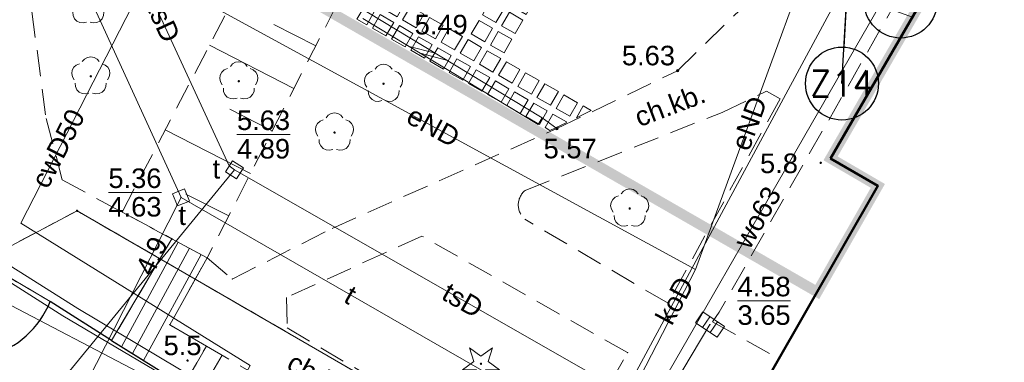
# Model space of a CAD drawing. Extents: x 5477758 to 5478338, y 5918296 to 5918502.
# Tile 54 of 138: x 5477916 to 5477954, y 5918420 to 5918433. Entities that reach past the tile are written whole.
import ezdxf
from ezdxf.enums import TextEntityAlignment as Align

# ---------------------------------------------------------------- set-up
doc = ezdxf.new("R2010")
doc.units = 0
doc.header["$PDSIZE"] = 0.75
for name, pattern in [('budynki akt$0$DASHED', [19.05, 12.7, -6.35]), ('L_0_06', [2, 1.5, -0.5]), ('PRZER1-1', [2, 1, -1]), ('PRZER2-1', [3, 2, -1]), ('PRZER3-1', [4, 3, -1])]:
    doc.linetypes.add(name, pattern=pattern)
doc.layers.get('0').update_dxf_attribs({"linetype": 'CONTINUOUS', "lineweight": 13})
for name, color, linetype, lineweight in [('0_PŁYTA CHODNIKOWA_BETONOWA', 7, 'CONTINUOUS', 0), ('0_WSPÓŁRZĘDNE_ODNOŚNIKI', 6, 'CONTINUOUS', 15), ('A_GRANICA OPRACOWANIA', 7, 'CONTINUOUS', 0), ('GEPPGD', 7, 'CONTINUOUS', 18), ('GESBZO', 7, 'CONTINUOUS', 50), ('GESDZI', 7, 'CONTINUOUS', 18), ('GESUZY', 96, 'PRZER1-1', 18), ('GSLKRW', 7, 'CONTINUOUS', 25), ('GSPPRB', 7, 'CONTINUOUS', 20), ('GSPRDI', 96, 'CONTINUOUS', 18), ('GSPRDL', 96, 'CONTINUOUS', 18), ('GSPWPN', 7, 'CONTINUOUS', 13), ('GSPWPN_O', 7, 'CONTINUOUS', 13), ('GSSDSO', 7, 'CONTINUOUS', 18), ('GSSKOA', 7, 'PRZER3-1', 18), ('GSSKOD', 7, 'PRZER2-1', 18), ('GSSKOD_O', 7, 'PRZER2-1', 18), ('GSSSCK', 7, 'CONTINUOUS', 18), ('GSSZSN', 7, 'PRZER2-1', 18), ('GULCPR', 212, 'CONTINUOUS', 18), ('GULCPR_O', 212, 'CONTINUOUS', 18), ('GULEPR', 1, 'CONTINUOUS', 18), ('GULEPR_O', 1, 'CONTINUOUS', 18), ('GULKPR', 36, 'CONTINUOUS', 18), ('GULKPR_O', 36, 'CONTINUOUS', 18), ('GULTPR', 30, 'CONTINUOUS', 18), ('GULTPR_O', 30, 'CONTINUOUS', 18), ('GULWPR', 5, 'CONTINUOUS', 18), ('GULWPR_O', 5, 'CONTINUOUS', 18), ('GUPIKP', 7, 'CONTINUOUS', 18), ('GUPIWZ', 7, 'CONTINUOUS', 18), ('GUPIWZ_O', 7, 'CONTINUOUS', 18), ('GUPKKS', 36, 'CONTINUOUS', 18), ('GUPPRZ', 7, 'CONTINUOUS', 18), ('GUPPRZ_O', 7, 'CONTINUOUS', 18), ('OT_Rzedna', 7, 'CONTINUOUS', 18), ('pomiar', 7, 'CONTINUOUS', 18), ('wysokosci', 7, 'CONTINUOUS', 18)]:
    doc.layers.add(name, color=color, linetype=linetype, lineweight=lineweight)
doc.styles.add('GEO-INFO', font='arial.ttf')
doc.styles.add('pktkecm$0$Punkty', font='simplex.shx', dxfattribs={"width": 0.8, "oblique": 10, "height": 1})
doc.styles.add('pktkecm$0$STANDARD', font='romans')
doc.dimstyles.new('pktkecm$0$ODNOŚNIKI', dxfattribs={"dimtxt": 17.5, "dimasz": 6, "dimexe": 7, "dimexo": 7, "dimgap": 7, "dimtad": 1, "dimtoh": 1, "dimdec": 0, "dimzin": 0, "dimdsep": 46, "dimtxsty": 'pktkecm$0$STANDARD', "dimblk": 'pktkecm$0$_Dot', "dimcen": 8, "dimdle": 7, "dimclrt": 2, "dimadec": 0, "dimazin": 0, "dimtfac": 1, "dimtdec": 0, "dimtofl": 0, "dimtmove": 0, "dimatfit": 3, "dimldrblk": 'pktkecm$0$_DotBlank', "dimfxl": 0, "dimtolj": 1, "dimtzin": 0, "dimarcsym": 0})

# ---------------------------------------------------------------- blocks, each defined once
blk = doc.blocks.new('EPPGN')
blk.add_hatch(color=0).paths.add_polyline_path([(0, -0.09), (0.027812, -0.085595), (0.052901, -0.072812), (0.072812, -0.052901), (0.085595, -0.027812), (0.09, 0), (0.085595, 0.027812), (0.072812, 0.052901), (0.052901, 0.072812), (0.027812, 0.085595), (0, 0.09), (-0.027812, 0.085595), (-0.052901, 0.072812), (-0.072812, 0.052901), (-0.085595, 0.027812), (-0.09, 0), (-0.085595, -0.027812), (-0.072812, -0.052901), (-0.052901, -0.072812), (-0.027812, -0.085595)])
blk = doc.blocks.new('POINT')
at = {"color": 0}
blk.add_point((0, 0), dxfattribs=at)
blk = doc.blocks.new('ODTN_2')
at = {"color": 0}
for points in [[(-1.5, -0.5), (0.5, 0.5)], [(-0.5, -0.5), (1.5, 0.5)]]:
    blk.add_lwpolyline(points, dxfattribs=at)
blk = doc.blocks.new('SPDIP')
blk.add_hatch(color=0).paths.add_polyline_path([(0, -0.09), (0.027812, -0.085595), (0.052901, -0.072812), (0.072812, -0.052901), (0.085595, -0.027812), (0.09, 0), (0.085595, 0.027812), (0.072812, 0.052901), (0.052901, 0.072812), (0.027812, 0.085595), (0, 0.09), (-0.027812, 0.085595), (-0.052901, 0.072812), (-0.072812, 0.052901), (-0.085595, 0.027812), (-0.09, 0), (-0.085595, -0.027812), (-0.072812, -0.052901), (-0.052901, -0.072812), (-0.027812, -0.085595)])
at = {"color": 0}
blk.add_lwpolyline([(0.544942, 0.177062), (1.426676, -0.463555), (0.336792, -0.463555), (0, -1.500096), (-0.336792, -0.463555), (-1.426676, -0.463555), (-0.544942, 0.177062), (-0.881734, 1.213603), (0, 0.572986), (0.881734, 1.213603)], close=True, dxfattribs=at)
blk = doc.blocks.new('KOLO')
blk.add_hatch(color=0).paths.add_polyline_path([(-0.5, 0), (-0.482963, -0.12941), (-0.433013, -0.25), (-0.353553, -0.353553), (-0.25, -0.433013), (-0.12941, -0.482963), (0, -0.5), (0.12941, -0.482963), (0.25, -0.433013), (0.353553, -0.353553), (0.433013, -0.25), (0.482963, -0.12941), (0.5, 0), (0.482963, 0.12941), (0.433013, 0.25), (0.353553, 0.353553), (0.25, 0.433013), (0.12941, 0.482963), (0, 0.5), (-0.12941, 0.482963), (-0.25, 0.433013), (-0.353553, 0.353553), (-0.433013, 0.25), (-0.482963, 0.12941)])
blk = doc.blocks.new('SUUS05')
at = {"color": 0}
blk.add_lwpolyline([(0.5, -0.25), (-0.5, -0.25), (-0.5, 0.25), (0.5, 0.25)], close=True, dxfattribs=at)
for points in [[(-0.175, -0.25), (-0.175, 0.25)], [(0.175, -0.25), (0.175, 0.25)]]:
    blk.add_lwpolyline(points, dxfattribs=at)
blk = doc.blocks.new('KWADRAT_NIEPRZEZR')
at = {"color": 0}
blk.add_lwpolyline([(-0.5, -0.5), (0.5, -0.5), (0.5, 0.5), (-0.5, 0.5)], close=True, dxfattribs=at)
blk = doc.blocks.new('SPDLP')
blk.add_hatch(color=0).paths.add_polyline_path([(0, -0.09), (0.027812, -0.085595), (0.052901, -0.072812), (0.072812, -0.052901), (0.085595, -0.027812), (0.09, 0), (0.085595, 0.027812), (0.072812, 0.052901), (0.052901, 0.072812), (0.027812, 0.085595), (0, 0.09), (-0.027812, 0.085595), (-0.052901, 0.072812), (-0.072812, 0.052901), (-0.085595, 0.027812), (-0.09, 0), (-0.085595, -0.027812), (-0.072812, -0.052901), (-0.052901, -0.072812), (-0.027812, -0.085595)])
at = {"color": 0}
for points in [[(-1.271938, -0.268652), (-1.40916, -0.048001), (-1.462858, 0.20623), (-1.426585, 0.463525), (-1.304695, 0.693003), (-1.11182, 0.867117), (-0.871109, 0.964971)], [(-0.648554, 1.126667), (-0.481106, 1.325358), (-0.255912, 1.454989), (0, 1.5), (0.255912, 1.454989), (0.481106, 1.325358), (0.648554, 1.126667)], [(0.871109, 0.964971), (1.11182, 0.867117), (1.304695, 0.693003), (1.426585, 0.463525), (1.462858, 0.20623), (1.40916, -0.048001), (1.271938, -0.268652)], [(-0.137547, -1.292703), (-0.389802, -1.355024), (-0.648184, -1.327532), (-0.881678, -1.213525), (-1.062258, -1.026689), (-1.168249, -0.78945), (-1.186929, -0.530282)], [(1.186929, -0.530282), (1.168249, -0.78945), (1.062258, -1.026689), (0.881678, -1.213525), (0.648184, -1.327532), (0.389802, -1.355024), (0.137547, -1.292703)]]:
    blk.add_lwpolyline(points, dxfattribs=at)
blk = doc.blocks.new('OTRN')
at = {"linetype": 'Continuous', "lineweight": 13}
blk.add_hatch(color=0, dxfattribs=at).paths.add_polyline_path([(0, -0.091, 1), (0, 0.091, 1)])
at = {"color": 0, "linetype": 'Continuous', "lineweight": 13}
blk.add_circle((0, 0), 0.0906, dxfattribs=at)
blk = doc.blocks.new('pktkecm$0$_Dot')
at = {"color": 0, "linetype": 'ByBlock', "lineweight": -2}
blk.add_line((-0.5, 0), (-1, 0), dxfattribs=at)
at = {"color": 0, "linetype": 'ByBlock', "const_width": 0.5}
blk.add_lwpolyline([(-0.25, 0, 1), (0.25, 0, 1)], format="xyb", close=True, dxfattribs=at)
blk = doc.blocks.new('pktkecm$0$_DotBlank')
at = {"color": 0, "linetype": 'ByBlock', "lineweight": -2}
blk.add_line((-0.5, 0), (-1, 0), dxfattribs=at)
blk.add_circle((0, 0), 0.5, dxfattribs=at)
blk = doc.blocks.new('pktkecm$0$Punkt')
blk.add_point((0, 0))
at = {"style": 'pktkecm$0$STANDARD'}
blk.add_attdef('NR', (0.918, 1.118), '', height=1.75, dxfattribs=at)
at = {"style": 'pktkecm$0$STANDARD', "flags": 1}
for tag, p in [('WSPZ', (0.918, -3.048)), ('DATA', (0.918, -7.215))]:
    blk.add_attdef(tag, p, '', height=2.5, dxfattribs=at)
blk = doc.blocks.new('plyty')
at = {"layer": '0_PŁYTA CHODNIKOWA_BETONOWA'}
for points in [[(5477952.629, 5918441.949), (5477952.332, 5918441.427), (5477951.89, 5918441.682), (5477952.189, 5918442.202), (5477952.629, 5918441.949)], [(5477952.183, 5918441.166), (5477951.887, 5918440.645), (5477951.44, 5918440.902), (5477951.74, 5918441.422), (5477952.183, 5918441.166)], [(5477951.738, 5918440.384), (5477951.442, 5918439.863), (5477950.991, 5918440.122), (5477951.29, 5918440.642), (5477951.738, 5918440.384)], [(5477951.293, 5918439.602), (5477950.996, 5918439.081), (5477950.542, 5918439.343), (5477950.841, 5918439.862), (5477951.293, 5918439.602)], [(5477950.848, 5918438.82), (5477950.551, 5918438.299), (5477950.092, 5918438.563), (5477950.392, 5918439.083), (5477950.848, 5918438.82)], [(5477950.402, 5918438.038), (5477950.106, 5918437.517), (5477949.643, 5918437.783), (5477949.942, 5918438.303), (5477950.402, 5918438.038)], [(5477949.957, 5918437.256), (5477949.661, 5918436.735), (5477949.193, 5918437.003), (5477949.493, 5918437.523), (5477949.957, 5918437.256)], [(5477936.654, 5918437.074), (5477936.354, 5918436.554), (5477936.874, 5918436.254), (5477937.174, 5918436.774), (5477936.654, 5918437.074)], [(5477937.39, 5918436.649), (5477937.091, 5918436.129), (5477937.61, 5918435.83), (5477937.91, 5918436.35), (5477937.39, 5918436.649)], [(5477949.512, 5918436.474), (5477949.216, 5918435.954), (5477948.744, 5918436.223), (5477949.044, 5918436.743), (5477949.512, 5918436.474)], [(5477936.229, 5918436.337), (5477935.93, 5918435.817), (5477936.45, 5918435.518), (5477936.749, 5918436.038), (5477936.229, 5918436.337)], [(5477936.966, 5918435.913), (5477936.666, 5918435.393), (5477937.186, 5918435.093), (5477937.486, 5918435.613), (5477936.966, 5918435.913)], [(5477935.805, 5918435.601), (5477935.505, 5918435.081), (5477936.025, 5918434.781), (5477936.325, 5918435.301), (5477935.805, 5918435.601)], [(5477936.541, 5918435.176), (5477936.242, 5918434.656), (5477936.762, 5918434.357), (5477937.061, 5918434.877), (5477936.541, 5918435.176)], [(5477935.381, 5918434.864), (5477935.081, 5918434.344), (5477935.601, 5918434.045), (5477935.9, 5918434.565), (5477935.381, 5918434.864)], [(5477936.117, 5918434.44), (5477935.817, 5918433.92), (5477936.337, 5918433.62), (5477936.637, 5918434.14), (5477936.117, 5918434.44)], [(5477930.221, 5918433.221), (5477929.844, 5918433.438), (5477930.144, 5918433.958), (5477930.52, 5918433.741), (5477930.221, 5918433.221)], [(5477934.956, 5918434.128), (5477934.657, 5918433.608), (5477935.176, 5918433.308), (5477935.476, 5918433.828), (5477934.956, 5918434.128)], [(5477930.957, 5918432.796), (5477930.438, 5918433.096), (5477930.737, 5918433.616), (5477931.257, 5918433.316), (5477930.957, 5918432.796)], [(5477935.693, 5918433.703), (5477935.393, 5918433.183), (5477935.913, 5918432.884), (5477936.212, 5918433.404), (5477935.693, 5918433.703)], [(5477929.797, 5918432.484), (5477929.42, 5918432.702), (5477929.719, 5918433.221), (5477930.096, 5918433.004), (5477929.797, 5918432.484)], [(5477931.694, 5918432.372), (5477931.174, 5918432.672), (5477931.474, 5918433.191), (5477931.993, 5918432.892), (5477931.694, 5918432.372)], [(5477934.532, 5918433.391), (5477934.232, 5918432.871), (5477934.752, 5918432.572), (5477935.052, 5918433.092), (5477934.532, 5918433.391)], [(5477930.533, 5918432.06), (5477930.013, 5918432.36), (5477930.313, 5918432.879), (5477930.833, 5918432.58), (5477930.533, 5918432.06)], [(5477932.43, 5918431.948), (5477931.91, 5918432.247), (5477932.21, 5918432.767), (5477932.73, 5918432.468), (5477932.43, 5918431.948)], [(5477934.328, 5918431.835), (5477933.808, 5918432.135), (5477934.107, 5918432.655), (5477934.627, 5918432.355), (5477934.328, 5918431.835)], [(5477935.268, 5918432.967), (5477934.969, 5918432.447), (5477935.489, 5918432.147), (5477935.788, 5918432.667), (5477935.268, 5918432.967)], [(5477931.269, 5918431.636), (5477930.75, 5918431.935), (5477931.049, 5918432.455), (5477931.569, 5918432.155), (5477931.269, 5918431.636)], [(5477933.167, 5918431.523), (5477932.647, 5918431.823), (5477932.947, 5918432.343), (5477933.466, 5918432.043), (5477933.167, 5918431.523)], [(5477932.006, 5918431.211), (5477931.486, 5918431.511), (5477931.786, 5918432.031), (5477932.305, 5918431.731), (5477932.006, 5918431.211)], [(5477933.903, 5918431.099), (5477933.383, 5918431.398), (5477933.683, 5918431.918), (5477934.203, 5918431.619), (5477933.903, 5918431.099)], [(5477935.064, 5918431.411), (5477934.544, 5918431.711), (5477934.844, 5918432.23), (5477935.364, 5918431.931), (5477935.064, 5918431.411)], [(5477932.742, 5918430.787), (5477932.223, 5918431.086), (5477932.522, 5918431.606), (5477933.042, 5918431.307), (5477932.742, 5918430.787)], [(5477933.479, 5918430.362), (5477932.959, 5918430.662), (5477933.259, 5918431.182), (5477933.778, 5918430.882), (5477933.479, 5918430.362)], [(5477934.64, 5918430.674), (5477934.12, 5918430.974), (5477934.419, 5918431.494), (5477934.939, 5918431.194), (5477934.64, 5918430.674)], [(5477934.215, 5918429.938), (5477933.695, 5918430.238), (5477933.995, 5918430.757), (5477934.515, 5918430.458), (5477934.215, 5918429.938)], [(5477935.376, 5918430.25), (5477934.856, 5918430.55), (5477935.156, 5918431.07), (5477935.676, 5918430.77), (5477935.376, 5918430.25)], [(5477936.113, 5918429.826), (5477935.593, 5918430.125), (5477935.892, 5918430.645), (5477936.412, 5918430.346), (5477936.113, 5918429.826)], [(5477934.952, 5918429.514), (5477934.432, 5918429.813), (5477934.732, 5918430.333), (5477935.251, 5918430.033), (5477934.952, 5918429.514)], [(5477936.329, 5918429.701), (5477936.849, 5918429.401), (5477937.149, 5918429.921), (5477936.629, 5918430.221), (5477936.329, 5918429.701)], [(5477935.688, 5918429.089), (5477935.168, 5918429.389), (5477935.468, 5918429.909), (5477935.988, 5918429.609), (5477935.688, 5918429.089)], [(5477937.586, 5918428.977), (5477937.066, 5918429.276), (5477937.365, 5918429.796), (5477937.885, 5918429.497), (5477937.586, 5918428.977)], [(5477936.204, 5918429.484), (5477935.905, 5918428.964), (5477936.425, 5918428.665), (5477936.724, 5918429.185), (5477936.204, 5918429.484)], [(5477937.868, 5918428.932), (5477937.841, 5918428.919), (5477938.102, 5918429.372), (5477938.413, 5918429.193), (5477937.868, 5918428.932)], [(5477937.443, 5918428.729), (5477937.461, 5918428.76), (5477936.941, 5918429.06), (5477936.641, 5918428.54), (5477936.825, 5918428.434), (5477937.443, 5918428.729)]]:
    blk.add_lwpolyline(points, dxfattribs=at)

msp = doc.modelspace()

# ---------------------------------------------------------------- linework, layer by layer
at = {"layer": 'A_GRANICA OPRACOWANIA', "color": 1, "linetype": 'budynki akt$0$DASHED', "ltscale": 0.1, "const_width": 0.4}
msp.add_lwpolyline([(5477924.666, 5918437.385), (5477923.68, 5918435.693), (5477947.085, 5918422.232), (5477949.411, 5918426.304), (5477947.596, 5918427.361), (5477964.141, 5918455.941), (5477965.541, 5918458.35), (5477956.078, 5918463.925), (5477947.799, 5918468.803), (5477947.799, 5918468.803), (5477943.997, 5918471.043), (5477943.489, 5918470.182), (5477933.716, 5918453.151), (5477933.004, 5918451.909), (5477924.666, 5918437.385)], dxfattribs=at)
at = {"layer": 'GESBZO', "color": 7, "linetype": 'Continuous', "lineweight": 50}
msp.add_lwpolyline([(5477947.596, 5918427.361), (5477964.141, 5918455.941), (5477973.257, 5918450.553), (5477957.124, 5918422.592), (5477958.789, 5918421.465), (5477950.46, 5918406.9), (5477941.35, 5918412.22), (5477949.411, 5918426.304)], close=True, dxfattribs=at)
at = {"layer": 'GESDZI', "color": 7, "linetype": 'Continuous', "lineweight": 18}
for points in [[(5477937.825, 5918494.464), (5477897.61, 5918435.89), (5477897.31, 5918433.06), (5477897.73, 5918431.34), (5477913.96, 5918422.85), (5477918.68, 5918425.35), (5477941.35, 5918412.22), (5477950.46, 5918406.9), (5477958.503, 5918401.94)], [(5477927.041, 5918302.392), (5477865.49, 5918345.57), (5477899.13, 5918390.84), (5477901.96, 5918388.82), (5477916.33, 5918408.95), (5477922.92, 5918418.17), (5477913.96, 5918422.85), (5477897.73, 5918431.34), (5477895.359, 5918432.58)], [(5477958.503, 5918401.94), (5477950.46, 5918406.9), (5477941.35, 5918412.22), (5477918.68, 5918425.35), (5477913.96, 5918422.85), (5477922.92, 5918418.17), (5477916.33, 5918408.95), (5477972.897, 5918373.915)]]:
    msp.add_lwpolyline(points, dxfattribs=at)
at = {"layer": 'GESUZY', "color": 96, "linetype": 'PRZER1-1', "lineweight": 18, "ltscale": 0.5}
for points in [[(5477958.503, 5918401.94), (5477950.46, 5918406.9), (5477941.35, 5918412.22), (5477918.68, 5918425.35), (5477913.96, 5918422.85), (5477897.73, 5918431.34), (5477897.31, 5918433.06), (5477897.61, 5918435.89), (5477937.825, 5918494.464)], [(5477937.825, 5918494.464), (5477897.61, 5918435.89), (5477897.31, 5918433.06), (5477897.73, 5918431.34), (5477913.96, 5918422.85), (5477918.68, 5918425.35), (5477941.35, 5918412.22), (5477950.46, 5918406.9), (5477958.503, 5918401.94)]]:
    msp.add_lwpolyline(points, dxfattribs=at)
at = {"layer": 'GSLKRW', "color": 7, "linetype": 'Continuous', "lineweight": 25}
msp.add_lwpolyline([(5477895.308, 5918432.497, 0.01241), (5477895.353, 5918432.004, 0.157577), (5477897.052, 5918428.743), (5477911.178, 5918420.326, 0.107372), (5477915.322, 5918419.772, 0.229991), (5477917.649, 5918421.865)], format="xyb", dxfattribs=at)
for points in [[(5477920.002, 5918420.365), (5477917.649, 5918421.865)], [(5477920.002, 5918420.365), (5477922.774, 5918418.644), (5477934.671, 5918411.296), (5477936.246, 5918410.3), (5477952.54, 5918400.183)]]:
    msp.add_lwpolyline(points, dxfattribs=at)
at = {"layer": 'GSPPRB', "color": 7, "linetype": 'Continuous', "lineweight": 20}
for p in [(5477947.596, 5918427.361), (5477949.411, 5918426.304), (5477922.319, 5918424.276), (5477923.675, 5918423.54), (5477924.632, 5918422.726), (5477917.649, 5918421.865), (5477922.234, 5918420.976), (5477920.002, 5918420.365), (5477923.641, 5918420.151), (5477939.806, 5918419.904)]:
    msp.add_point(p, dxfattribs=at)
at = {"layer": 'GSSDSO', "color": 7, "linetype": 'Continuous', "lineweight": 18}
msp.add_lwpolyline([(5477929.64, 5918432.731), (5477936.372, 5918428.658), (5477936.527, 5918428.915), (5477929.805, 5918432.982)], dxfattribs=at)
at = {"layer": 'GSSKOA', "color": 7, "linetype": 'PRZER3-1', "lineweight": 18, "ltscale": 0.5}
msp.add_lwpolyline([(5477895.308, 5918432.497, 0.01241), (5477895.353, 5918432.004, 0.157577), (5477897.052, 5918428.743), (5477911.178, 5918420.326, 0.107372), (5477915.322, 5918419.772, 0.229991), (5477917.649, 5918421.865), (5477920.002, 5918420.365), (5477922.774, 5918418.644), (5477934.671, 5918411.296), (5477936.246, 5918410.3), (5477952.54, 5918400.183), (5477955.756, 5918401.59), (5477958.309, 5918402.569), (5477959.059, 5918402.92)], format="xyb", dxfattribs=at)
at = {"layer": 'GSSKOD', "color": 7, "linetype": 'PRZER2-1', "lineweight": 18, "ltscale": 0.5}
for points in [[(5477924.632, 5918422.726), (5477928.468, 5918424.674), (5477937.092, 5918428.506), (5477941.728, 5918430.721), (5477947.221, 5918436.084), (5477951.574, 5918440.386), (5477956.873, 5918449.535), (5477962.493, 5918459.043), (5477964.446, 5918462.055), (5477967.996, 5918468.433), (5477968.236, 5918468.933)], [(5477963.369, 5918456.364), (5477953.957, 5918440.129), (5477943.324, 5918421.46), (5477943.065, 5918421.081), (5477945.62, 5918419.676), (5477944.34, 5918417.44), (5477941.721, 5918418.806)], [(5477915.953, 5918440.43), (5477917.492, 5918428.892), (5477918.108, 5918426.534), (5477922.319, 5918424.276), (5477920.002, 5918420.365), (5477917.649, 5918421.865), (5477916.007, 5918422.835), (5477915.147, 5918430.736), (5477915.493, 5918431.361)], [(5477939.806, 5918419.904), (5477931.916, 5918424.377), (5477926.715, 5918422.022), (5477926.742, 5918420.853)], [(5477923.641, 5918420.151), (5477922.234, 5918420.976), (5477923.675, 5918423.54)], [(5477923.675, 5918423.54), (5477924.632, 5918422.726)], [(5477926.742, 5918420.853), (5477936.925, 5918414.846)], [(5477936.925, 5918414.846), (5477939.806, 5918419.904)]]:
    msp.add_lwpolyline(points, dxfattribs=at)
msp.add_lwpolyline([(5477945.658, 5918429.644), (5477941.358, 5918421.799), (5477935.865, 5918425.024, -0.463504), (5477935.87, 5918426.128), (5477943.438, 5918429.127), (5477945.135, 5918429.94)], format="xyb", close=True, dxfattribs=at)
msp.add_lwpolyline([(5477908.947, 5918423.53), (5477913.234, 5918421.232, 0.11504), (5477914.789, 5918421.434, 0.351163), (5477916.007, 5918422.835), (5477917.649, 5918421.865, -0.229991), (5477915.322, 5918419.772, -0.107372), (5477911.178, 5918420.326), (5477897.052, 5918428.743)], format="xyb", dxfattribs=at)
at = {"layer": 'GSSSCK', "color": 7, "linetype": 'Continuous', "lineweight": 18}
msp.add_lwpolyline([(5477922.774, 5918418.644), (5477920.002, 5918420.365), (5477922.319, 5918424.276), (5477923.675, 5918423.54), (5477922.234, 5918420.976), (5477923.641, 5918420.151)], close=True, dxfattribs=at)
at = {"layer": 'GSSSCK', "color": 7, "linetype": 'Continuous', "lineweight": 18, "flags": 128}
for points in [[(5477920.38, 5918420.131), (5477922.558, 5918424.146)], [(5477920.806, 5918419.866), (5477922.997, 5918423.908)], [(5477921.231, 5918419.602), (5477923.437, 5918423.669)]]:
    msp.add_lwpolyline(points, dxfattribs=at)
at = {"layer": 'GSSZSN', "color": 7, "linetype": 'PRZER2-1', "lineweight": 18, "ltscale": 0.5}
for points in [[(5477923.675, 5918423.54), (5477920.41, 5918425.299), (5477925.518, 5918435.057), (5477928.662, 5918433.291)], [(5477928.662, 5918433.291), (5477923.675, 5918423.54)], [(5477935.768, 5918413.141), (5477934.671, 5918411.296), (5477922.774, 5918418.644), (5477923.641, 5918420.151)], [(5477923.641, 5918420.151), (5477935.768, 5918413.141)]]:
    msp.add_lwpolyline(points, dxfattribs=at)
at = {"layer": 'GSSZSN', "color": 7, "linetype": 'Continuous', "lineweight": 18, "flags": 128}
for points in [[(5477927.838, 5918431.68), (5477926.226, 5918432.504)], [(5477927.003, 5918430.048), (5477923.764, 5918431.705)], [(5477926.169, 5918428.416), (5477924.541, 5918429.248)], [(5477925.334, 5918426.784), (5477922.063, 5918428.456)], [(5477924.5, 5918425.152), (5477922.856, 5918425.992)], [(5477924.245, 5918419.802), (5477923.805, 5918419.04)]]:
    msp.add_lwpolyline(points, dxfattribs=at)
at = {"layer": 'GULCPR', "color": 212, "linetype": 'Continuous', "lineweight": 18}
msp.add_lwpolyline([(5477918.802, 5918407.422), (5477925.327, 5918419.408), (5477916.527, 5918424.87), (5477923.325, 5918438.156)], dxfattribs=at)
at = {"layer": 'GULEPR', "color": 1, "linetype": 'Continuous', "lineweight": 18}
for points in [[(5477956.997, 5918399.286), (5477946.078, 5918405.328), (5477936.07, 5918410.789), (5477942.415, 5918423.098), (5477922.29, 5918434.078), (5477912.965, 5918439.958), (5477903.098, 5918445.156)], [(5477957.09, 5918399.45), (5477955.548, 5918400.414), (5477947.165, 5918405.69), (5477945.326, 5918406.96), (5477944.742, 5918407.21), (5477944.409, 5918407.308), (5477943.687, 5918407.502), (5477942.91, 5918407.71), (5477940.285, 5918408.946), (5477937.356, 5918410.529), (5477930.158, 5918414.889), (5477924.924, 5918417.889), (5477918.703, 5918421.594), (5477904.953, 5918430.272), (5477898.015, 5918434.574), (5477896.72, 5918434.791)], [(5477956.855, 5918399.036), (5477949.833, 5918403.508), (5477944.777, 5918406.603), (5477944.059, 5918406.92), (5477942.974, 5918407.121), (5477940.705, 5918408.105), (5477938.886, 5918409.123), (5477933.346, 5918412.411), (5477923.958, 5918417.873), (5477918.134, 5918421.314), (5477906.504, 5918428.715), (5477897.757, 5918434.117), (5477896.584, 5918434.328), (5477896.452, 5918434.356)], [(5477942.415, 5918423.098), (5477946.525, 5918434.312), (5477950.737, 5918432.786)]]:
    msp.add_lwpolyline(points, dxfattribs=at)
at = {"layer": 'GULKPR', "color": 36, "linetype": 'Continuous', "lineweight": 18}
for points in [[(5477949.403, 5918436.363), (5477933.821, 5918407.446)], [(5477942.967, 5918420.979), (5477935.307, 5918408.134)]]:
    msp.add_lwpolyline(points, dxfattribs=at)
at = {"layer": 'GULTPR', "color": 30, "linetype": 'Continuous', "lineweight": 18}
for points in [[(5477901.914, 5918443.233), (5477903.002, 5918442.467), (5477903.21, 5918442.32), (5477903.44, 5918442.222), (5477917.807, 5918436.099), (5477918.04, 5918436), (5477918.172, 5918435.71), (5477922.67, 5918425.86)], [(5477924.72, 5918426.924), (5477924.511, 5918427.071), (5477917.989, 5918441.225)], [(5477908.029, 5918406.56), (5477924.72, 5918426.924)], [(5477924.72, 5918426.924), (5477942.238, 5918416.91), (5477943.582, 5918416.114)], [(5477922.67, 5918425.86), (5477922.52, 5918425.566), (5477912.874, 5918406.653), (5477912.76, 5918406.43), (5477912.639, 5918406.211), (5477904.061, 5918390.689), (5477903.94, 5918390.47), (5477913.569, 5918382.272), (5477913.76, 5918382.11), (5477913.65, 5918381.879), (5477908.41, 5918370.85), (5477908.262, 5918370.649), (5477904.55, 5918365.6), (5477904.751, 5918365.452), (5477947.345, 5918334.06)], [(5477922.67, 5918425.86), (5477935.673, 5918418.385), (5477935.89, 5918418.26), (5477933.606, 5918413.902), (5477933.49, 5918413.68), (5477943.93, 5918407.78), (5477945.066, 5918410.05)]]:
    msp.add_lwpolyline(points, dxfattribs=at)
at = {"layer": 'GULWPR', "color": 5, "linetype": 'Continuous', "lineweight": 18}
msp.add_lwpolyline([(5477935.954, 5918409.731), (5477951.031, 5918435.946), (5477952.118, 5918435.312)], dxfattribs=at)
at = {"layer": 'GUPPRZ_O', "color": 30, "linetype": 'Continuous', "lineweight": 9, "flags": 128}
for points in [[(5477924.815, 5918428.276), (5477926.854, 5918428.276)], [(5477919.881, 5918426.05), (5477921.92, 5918426.05)]]:
    msp.add_lwpolyline(points, dxfattribs=at)
at = {"layer": 'GUPPRZ_O', "color": 36, "linetype": 'Continuous', "lineweight": 9, "flags": 128}
msp.add_lwpolyline([(5477944.024, 5918421.894), (5477946.063, 5918421.894)], dxfattribs=at)
at = {"layer": 'pomiar', "linetype": 'L_0_06', "lineweight": 13, "flags": 128}
msp.add_lwpolyline([(5477936.527, 5918428.915), (5477937.092, 5918428.506), (5477937.092, 5918428.506), (5477937.092, 5918428.506), (5477937.092, 5918428.506), (5477937.092, 5918428.506)], dxfattribs=at)

# ---------------------------------------------------------------- block references
at = {"layer": '0_PŁYTA CHODNIKOWA_BETONOWA'}
msp.add_blockref('plyty', (0, 0), dxfattribs=at)
at = {"layer": '0_WSPÓŁRZĘDNE_ODNOŚNIKI', "lineweight": -3}
ref = msp.add_blockref('pktkecm$0$Punkt', (5477948.519, 5918438.784), dxfattribs=dict(at, xscale=1.200000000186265))
ref.add_attrib('PUNKT', 'Z14', dxfattribs={"layer": '0', "height": 1, "style": 'pktkecm$0$Punkty', "oblique": 0.0012, "width": 0.96}).set_placement((5477948.034, 5918430.232), align=Align.MIDDLE_CENTER)
at = {"layer": 'GEPPGD', "color": 7, "lineweight": 18, "xscale": 0.5, "yscale": 0.5}
msp.add_blockref('EPPGN', (5477918.68, 5918425.35), dxfattribs=at)
at = {"layer": 'GSPRDI', "color": 96, "lineweight": 18, "xscale": 0.5, "yscale": 0.5}
msp.add_blockref('SPDIP', (5477934.18, 5918419.477), dxfattribs=at)
at = {"layer": 'GSPRDL', "color": 96, "lineweight": 18, "xscale": 0.5, "yscale": 0.5}
for p in [(5477919.11, 5918433.235), (5477919.205, 5918430.51), (5477924.886, 5918430.322), (5477930.441, 5918430.226), (5477928.56, 5918428.352), (5477939.887, 5918425.436)]:
    msp.add_blockref('SPDLP', p, dxfattribs=at)
at = {"layer": 'GSPWPN', "color": 7, "lineweight": 13, "xscale": 0.09, "yscale": 0.09}
for p in [(5477947.218, 5918427.19), (5477922.919, 5918419.6)]:
    msp.add_blockref('KOLO', p, dxfattribs=at)
at = {"layer": 'GSSDSO', "color": 7, "lineweight": 18, "xscale": 0.5, "yscale": 0.300000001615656, "rotation": 328.8230138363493}
msp.add_blockref('ODTN_2', (5477932.138, 5918431.395), dxfattribs=at)
at = {"layer": 'GUPIKP', "color": 30, "lineweight": 18, "xscale": 0.5, "yscale": 0.5}
for p in [(5477924.72, 5918426.924), (5477922.67, 5918425.86)]:
    msp.add_blockref('POINT', p, dxfattribs=at)
at = {"layer": 'GUPIWZ', "color": 7, "lineweight": 18, "xscale": 0.5, "yscale": 0.5}
for p, rotation in [((5477924.72, 5918426.924), 327.9451196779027), ((5477922.67, 5918425.86), 292.3030649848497)]:
    msp.add_blockref('KWADRAT_NIEPRZEZR', p, dxfattribs=dict(at, rotation=rotation))
at = {"layer": 'GUPKKS', "color": 36, "lineweight": 18, "rotation": 326.0035427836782}
msp.add_blockref('SUUS05', (5477942.967, 5918420.979), dxfattribs=at)
at = {"layer": 'GUPPRZ', "color": 30, "lineweight": 18}
for p in [(5477924.72, 5918426.924), (5477922.67, 5918425.86), (5477922.52, 5918425.566)]:
    msp.add_blockref('POINT', p, dxfattribs=at)
at = {"layer": 'GUPPRZ', "color": 36, "lineweight": 18}
msp.add_blockref('POINT', (5477942.967, 5918420.979), dxfattribs=at)
at = {"layer": 'OT_Rzedna', "color": 7, "linetype": 'Continuous', "xscale": 0.5, "yscale": 0.5, "zscale": 0.5}
for p in [(5477941.728, 5918430.721), (5477937.092, 5918428.506)]:
    msp.add_blockref('OTRN', p, dxfattribs=at)

# ---------------------------------------------------------------- texts
at = {"layer": 'GSPWPN_O', "color": 7, "linetype": 'Continuous', "lineweight": 0, "style": 'GEO-INFO'}
for s, p in [('5.8', (5477944.889, 5918426.795)), ('5.5', (5477921.998, 5918419.809))]:
    msp.add_text(s, height=0.75, dxfattribs=at).set_placement(p)
at = {"layer": 'GSSKOD_O', "color": 7, "linetype": 'Continuous', "lineweight": 0, "style": 'GEO-INFO'}
for rotation, p in [(20.7541, (5477941.426, 5918429.413)), (331.167, (5477928.08, 5918418.962))]:
    msp.add_text('ch.kb.', height=0.75, rotation=rotation, dxfattribs=at).set_placement(p, align=Align.MIDDLE)
at = {"layer": 'GULCPR_O', "color": 212, "linetype": 'Continuous', "lineweight": 0, "style": 'GEO-INFO'}
msp.add_text('cwD50', height=0.75, rotation=62.9002, dxfattribs=at).set_placement((5477917.947, 5918427.743), align=Align.MIDDLE)
at = {"layer": 'GULEPR_O', "color": 1, "linetype": 'Continuous', "lineweight": 0, "style": 'GEO-INFO'}
msp.add_text('eND', height=0.75, rotation=69.8698, dxfattribs=at).set_placement((5477944.47, 5918428.705), align=Align.MIDDLE)
msp.add_text('eND', height=0.75, rotation=331.3817, dxfattribs=at).set_placement((5477932.352, 5918428.588), align=Align.MIDDLE_CENTER)
at = {"layer": 'GULKPR_O', "color": 36, "linetype": 'Continuous', "lineweight": 0, "style": 'GEO-INFO'}
msp.add_text('koD', height=0.75, rotation=61.681, dxfattribs=at).set_placement((5477941.612, 5918421.904), align=Align.MIDDLE_CENTER)
at = {"layer": 'GULTPR_O', "color": 30, "linetype": 'Continuous', "lineweight": 0, "style": 'GEO-INFO'}
for s, rotation, p in [('tsD', 294.7394, (5477921.997, 5918432.602)), ('t', 330.106, (5477929.172, 5918422.122)), ('tsD', 330.2447, (5477933.479, 5918421.917))]:
    msp.add_text(s, height=0.75, rotation=rotation, dxfattribs=at).set_placement(p, align=Align.MIDDLE)
at = {"layer": 'GULWPR_O', "color": 5, "linetype": 'Continuous', "lineweight": 0, "style": 'GEO-INFO'}
msp.add_text('wo63', height=0.75, rotation=60.0948, dxfattribs=at).set_placement((5477944.783, 5918425.096), align=Align.MIDDLE)
at = {"layer": 'GUPIWZ_O', "color": 7, "linetype": 'Continuous', "lineweight": 0, "style": 'GEO-INFO'}
for p in [(5477924.166, 5918426.584), (5477922.859, 5918424.803)]:
    msp.add_text('t', height=0.75, dxfattribs=at).set_placement(p, align=Align.RIGHT)
at = {"layer": 'GUPPRZ_O', "color": 30, "linetype": 'Continuous', "lineweight": 0, "style": 'GEO-INFO'}
for s, p in [('5.63', (5477924.815, 5918428.449)), ('4.89', (5477924.815, 5918427.354)), ('5.36', (5477919.881, 5918426.223)), ('4.63', (5477919.881, 5918425.128))]:
    msp.add_text(s, height=0.75, dxfattribs=at).set_placement(p)
msp.add_text('4.9', height=0.75, rotation=64.288, dxfattribs=at).set_placement((5477921.226, 5918422.965), align=Align.MIDDLE_LEFT)
at = {"layer": 'GUPPRZ_O', "color": 36, "linetype": 'Continuous', "lineweight": 0, "style": 'GEO-INFO'}
for s, p in [('4.58', (5477944.024, 5918422.066)), ('3.65', (5477944.024, 5918420.971))]:
    msp.add_text(s, height=0.75, dxfattribs=at).set_placement(p)
at = {"layer": 'wysokosci', "color": 7, "style": 'GEO-INFO'}
for s, p in [('5.49', (5477931.633, 5918432.87)), ('5.63', (5477939.587, 5918431.682)), ('5.57', (5477936.582, 5918428.112))]:
    msp.add_text(s, height=0.75, dxfattribs=at).set_placement(p, align=Align.TOP_LEFT)

# ---------------------------------------------------------------- leaders
at = {"layer": '0_WSPÓŁRZĘDNE_ODNOŚNIKI', "lineweight": -3}
for points in [[(5477950.284, 5918433.38), (5477950.325, 5918441.911)], [(5477948.034, 5918430.232), (5477948.519, 5918438.784)]]:
    msp.add_leader(points, dimstyle='pktkecm$0$ODNOŚNIKI', override={"dimasz": 2.8}, dxfattribs=at)

doc.saveas('drawing.dxf')
